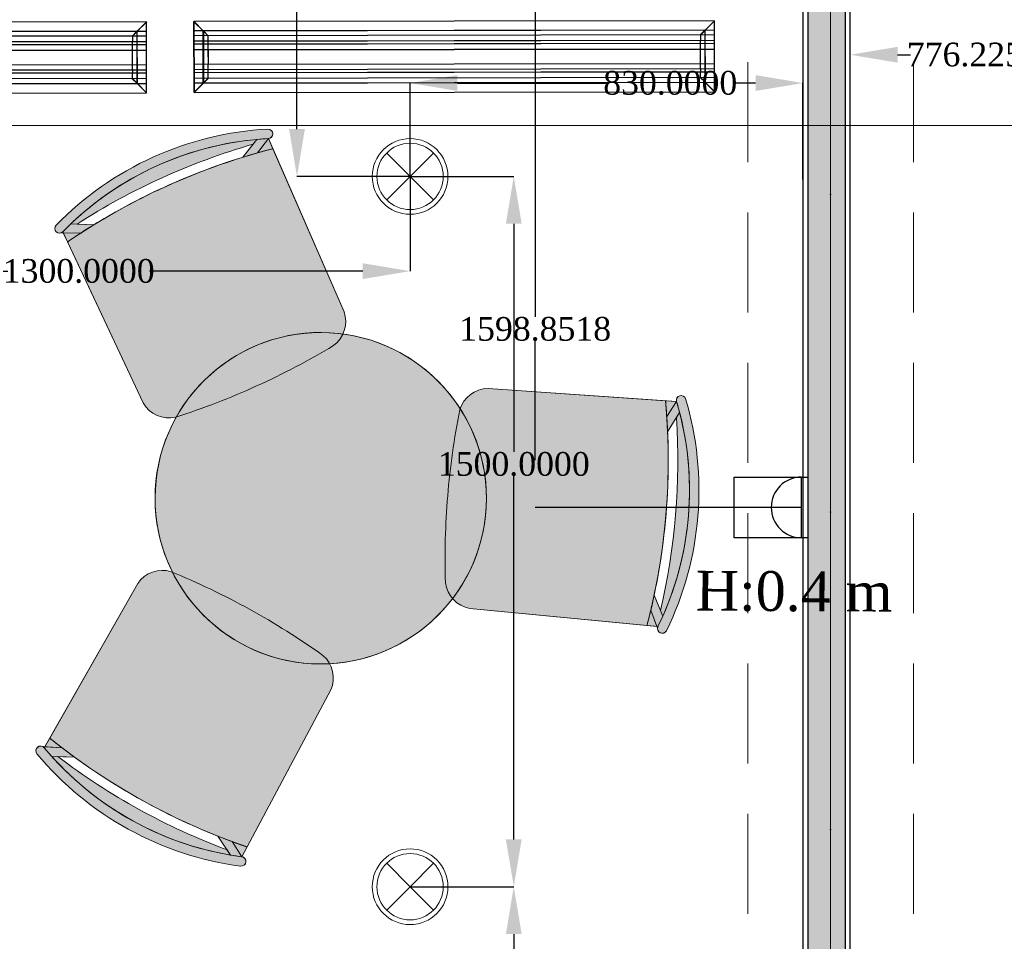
# Model space of a CAD drawing. Header units: millimetres. Extents: x 0 to 88385, y 0 to 41127.
# Tile 98 of 244: x 59518 to 61599, y 18273 to 20219. Entities that reach past the tile are written whole.
import ezdxf
from ezdxf import colors
from ezdxf.entities.mleader import LeaderData, LeaderLine
from ezdxf.enums import TextEntityAlignment as Align
from ezdxf.math import Vec2, Vec3

# ---------------------------------------------------------------- set-up
doc = ezdxf.new("R2010")
doc.units = ezdxf.units.MM
doc.header["$MEASUREMENT"] = 0
doc.linetypes.add('Dot & Dashed', pattern=[670.277762, 317.5, -176.388889, 0, -176.388874])
doc.linetypes.add('Hidden', pattern=[317.5, 211.666667, -105.833333])
for name, color, linetype in [('- განათება', 7, 'Continuous'), ('- მექანიკური ნაწილი', 7, 'Continuous'), ('- საშტეფცელო როზეტები', 7, 'Continuous'), ('Edges', 7, 'Continuous'), ('New_Structural - Bearing', 7, 'Continuous'), ('Structural - Bearing', 7, 'Continuous'), ('Structural - Grid', 7, 'Continuous')]:
    doc.layers.add(name, color=color, linetype=linetype)
for name, color, linetype, lineweight in [('2D Drafting - General_Pen_No__2', 8, 'Continuous', 15), ('New_2D Drafting - General_Pen_No__1', 7, 'Continuous', 13), ('New_Archicad Doors_Pen_No__1', 7, 'Continuous', 13), ('New_Drawing & Figure_Pen_No__1', 7, 'Continuous', 13)]:
    doc.layers.add(name, color=color, linetype=linetype, lineweight=lineweight)
for name, color, linetype, lineweight, true_color in [('New_2D Drafting - General_Pen_No__62', 7, 'Continuous', 20, 0xaaaaaa), ('New_Drawing & Figure_Pen_No__62', 7, 'Continuous', 20, 0xaaaaaa), ('New_Interior - Lamp_Pen_No__77', 7, 'Continuous', 20, 0xffeb28), ('New_Structural - Bearing_Pen_No__5', 7, 'Continuous', 25, 0x40a5ff), ('New_Structural - Bearing_Pen_No__57', 7, 'Continuous', 25, 0xdcd214), ('Structural - Bearing_Pen_No__81', 7, 'Continuous', 20, 0x6a6a6a), ('Structural - Grid_Pen_No__81', 7, 'Continuous', 20, 0x6a6a6a)]:
    doc.layers.add(name, color=color, linetype=linetype, lineweight=lineweight, true_color=true_color)
doc.styles.add('CT', font='ARIALN.TTF', dxfattribs={"height": 200})
doc.styles.add('GENERATED_STYLE_2', font='txt')
doc.styles.get("Standard").update_dxf_attribs({"font": 'sylfaen.ttf'})
doc.dimstyles.get("Standard").update_dxf_attribs({"dimtxt": 0.18, "dimasz": 0.18, "dimexe": 0.18, "dimexo": 0.0625, "dimgap": 0.09, "dimtad": 0, "dimtih": 1, "dimtoh": 1, "dimdec": 4, "dimzin": 0, "dimdsep": 46, "dimtxsty": 'Standard', "dimcen": 0.09, "dimadec": 0, "dimazin": 0, "dimtfac": 1, "dimtdec": 4, "dimtofl": 0, "dimtmove": 0, "dimatfit": 3, "dimfxl": 1, "dimtolj": 1, "dimtzin": 0, "dimarcsym": 0})

# ---------------------------------------------------------------- blocks, each defined once
blk = doc.blocks.new('Door_3')
at = {"layer": 'New_Archicad Doors_Pen_No__1', "color": 7, "linetype": 'Continuous', "lineweight": 13}
for p, q in [((370, 0), (370, 820)), ((370, 820), (410, 820)), ((410, 820), (410, 0)), ((-487, 0), (-487, 19)), ((-487, 19), (-437, 19)), ((-437, 0), (-487, 0)), ((-450, 0), (-487, 0)), ((-450, 0), (-487, 0)), ((-410, 0), (-450, 0)), ((-450, 0), (-450, -115)), ((-450, 0), (-450, -10)), ((-450, 0), (-450, -10)), ((-437, 19), (-437, 0)), ((-410, -115), (-410, 0)), ((410, 0), (370, 0)), ((450, 0), (410, 0)), ((410, 0), (410, -115)), ((437, 19), (487, 19)), ((437, 0), (437, 19)), ((487, 0), (437, 0)), ((450, -115), (450, 0)), ((450, 0), (450, -10)), ((450, 0), (450, -10)), ((450, 0), (487, 0)), ((450, 0), (487, 0)), ((487, 19), (487, 0)), ((-450, -10), (-450, -90)), ((-450, -10), (-450, -90)), ((450, -10), (450, -90)), ((450, -10), (450, -90)), ((-487, -119), (-487, -100)), ((-487, -100), (-437, -100)), ((-450, -100), (-487, -100)), ((-450, -100), (-487, -100)), ((-450, -90), (-450, -100)), ((-450, -90), (-450, -100)), ((-437, -100), (-437, -119)), ((437, -100), (487, -100)), ((437, -119), (437, -100)), ((450, -90), (450, -100)), ((450, -90), (450, -100)), ((450, -100), (487, -100)), ((450, -100), (487, -100)), ((487, -100), (487, -119)), ((-437, -119), (-487, -119)), ((-450, -115), (-410, -115)), ((410, -115), (450, -115)), ((487, -119), (437, -119))]:
    blk.add_line(p, q, dxfattribs=at)
blk.add_arc((410, 0), 820, 90, 180, dxfattribs=at)
blk = doc.blocks.new('Wall_46', base_point=(2382.1, 20888))
at = {"layer": 'New_Archicad Doors_Pen_No__1', "color": 7, "linetype": 'Continuous', "lineweight": 13, "zscale": 1000, "rotation": 180}
blk.add_blockref('Door_3', (-22213.8, 20788), dxfattribs=at)
blk = doc.blocks.new('Wall_56', base_point=(-22967, 20488))
at = {"layer": 'New_Structural - Bearing_Pen_No__57', "linetype": 'Continuous', "lineweight": 25, "true_color": 0xdcd214}
blk.add_hatch(color=52, dxfattribs=at).paths.add_polyline_path([(-22977, 14888), (-22977, 20438), (-23057, 20438), (-23057, 14888)])
at = {"layer": 'New_Structural - Bearing_Pen_No__5', "color": 161, "linetype": 'Continuous', "lineweight": 25, "true_color": 0x40a5ff}
for p, q in [((-23057, 20438), (-23057, 14888)), ((-22977, 14888), (-22977, 20438))]:
    blk.add_line(p, q, dxfattribs=at)
at = {"layer": 'New_Structural - Bearing_Pen_No__5', "color": 161, "linetype": 'Continuous', "lineweight": 25, "true_color": 0x40a5ff, "flags": 128}
for points in [[(-23067, 20438), (-23067, 14888)], [(-22967, 14888), (-22967, 20438)]]:
    blk.add_lwpolyline(points, dxfattribs=at)
blk = doc.blocks.new('Standard grid marker_2')
at = {"layer": 'Structural - Grid_Pen_No__81', "color": 251, "linetype": 'Continuous', "lineweight": 20, "true_color": 0x6a6a6a}
blk.add_line((1000, 0), (27734.9, 0), dxfattribs=at)
at = {"layer": 'Structural - Grid_Pen_No__81', "color": 251, "lineweight": 20, "true_color": 0x6a6a6a, "style": 'GENERATED_STYLE_2'}
for tag, p in [('AC_MarkerText_1_0', (-1.5, -46.7)), ('AC_MarkerText_1_1', (28933.4, -46.7))]:
    blk.add_attdef(tag, text='', height=100, rotation=270, dxfattribs=at).set_placement(p, align=Align.TOP_CENTER)
blk = doc.blocks.new('Beam_5', base_point=(-23008.8, 14663))
at = {"layer": 'Structural - Bearing_Pen_No__81', "color": 251, "linetype": 'Dot & Dashed', "lineweight": 20, "true_color": 0x6a6a6a}
blk.add_line((-23008.8, 14663), (-23008.8, 39096.2), dxfattribs=at)
at = {"layer": 'Structural - Bearing_Pen_No__81', "color": 251, "linetype": 'Hidden', "lineweight": 20, "true_color": 0x6a6a6a}
for p, q in [((-23183.8, 14838), (-23183.8, 20488)), ((-22833.8, 14838), (-22833.8, 20488))]:
    blk.add_line(p, q, dxfattribs=at)
blk = doc.blocks.new('- საშტეფცელო როზეტი IP22')
at = {"layer": '- საშტეფცელო როზეტები', "color": 5}
for p, q in [((8536.7, 3822.7), (8536.7, 3888.1)), ((8472.6, 3758.6), (8600.9, 3758.6))]:
    blk.add_line(p, q, dxfattribs=at)
blk.add_arc((8536.7, 3758.6), 64.1, 0, 180, dxfattribs=at)
blk = doc.blocks.new('1 ჩარჩო')
at = {"layer": '- საშტეფცელო როზეტები', "color": 5}
blk.add_lwpolyline([(7775.1, 3905.1), (7903.3, 3905.1), (7903.3, 3750.1), (7775.1, 3750.1)], close=True, dxfattribs=at)
blk = doc.blocks.new('lineardiffplan')
at = {"layer": 'Edges'}
for p, q in [((392.8, 274.9), (392.8, 274.6)), ((393.1, 274.9), (392.8, 274.9)), ((422.8, 244.9), (392.8, 274.9)), ((392.8, 274.6), (392.9, 274.5)), ((392.9, 125.2), (392.9, 274.5)), ((412.4, 255), (392.9, 274.5)), ((393.1, 274.9), (393.2, 274.8)), ((393.2, 274.8), (412.7, 255.3)), ((1462.8, 244.9), (1492.8, 274.9)), ((1472.9, 255.3), (1492.4, 274.8)), ((1473.2, 254.9), (1492.8, 274.5)), ((1492.4, 274.8), (1492.5, 274.9)), ((1492.8, 274.9), (1492.5, 274.9)), ((1492.8, 274.5), (1492.8, 274.9)), ((1492.8, 274.5), (1492.8, 274.5)), ((1492.8, 125.4), (1492.8, 274.5)), ((1492.8, 255.3), (392.9, 255.3)), ((392.9, 254.9), (1492.8, 254.9)), ((412.4, 144.7), (412.4, 255)), ((412.8, 254.6), (412.4, 255)), ((412.7, 255.3), (413.1, 254.9)), ((412.8, 145.1), (412.8, 254.6)), ((412.8, 254.6), (422.8, 244.6)), ((413.1, 254.9), (423.1, 244.9)), ((1472.5, 254.9), (1462.5, 244.9)), ((1462.9, 244.6), (1472.8, 254.5)), ((1472.9, 255.3), (1472.5, 254.9)), ((1472.8, 254.5), (1473.2, 254.9)), ((1472.8, 254.5), (1472.8, 145.3)), ((1473.2, 144.9), (1473.2, 254.9)), ((392.9, 244.9), (1492.8, 244.9)), ((392.9, 233.2), (1492.8, 233.2)), ((392.9, 233), (1492.8, 233)), ((422.8, 244.6), (422.8, 244.9)), ((422.8, 244.9), (423.1, 244.9)), ((422.8, 244.6), (422.8, 244.6)), ((422.8, 244.6), (422.8, 233.2)), ((422.8, 233), (422.8, 233.2)), ((422.8, 226.8), (422.8, 233)), ((423.1, 244.9), (423.1, 244.9)), ((1462.5, 244.9), (1462.5, 244.9)), ((1462.5, 244.9), (1462.8, 244.9)), ((1462.8, 244.9), (1462.9, 244.6)), ((1462.8, 244.5), (1462.9, 244.6)), ((1462.8, 233.2), (1462.8, 244.5)), ((1462.8, 233), (1462.8, 233.2)), ((1462.8, 226.8), (1462.8, 233)), ((392.9, 226.8), (1492.8, 226.8)), ((392.9, 226.5), (1492.8, 226.5)), ((392.9, 214.9), (1492.8, 214.9)), ((1492.8, 214.8), (392.9, 214.8)), ((422.4, 214.9), (422.3, 214.9)), ((422.8, 214.9), (422.4, 214.9)), ((422.8, 226.5), (422.8, 226.8)), ((422.8, 214.9), (422.8, 226.5)), ((422.8, 184.9), (422.8, 214.9)), ((423.2, 214.9), (422.8, 214.9)), ((423.2, 214.8), (422.8, 214.9)), ((423.2, 214.8), (423.2, 214.9)), ((423.2, 214.8), (423.2, 184.9)), ((1462.8, 214.9), (1462.4, 214.9)), ((1462.4, 214.9), (1462.4, 214.8)), ((1462.8, 214.9), (1462.4, 214.8)), ((1462.4, 184.9), (1462.4, 214.8)), ((1462.8, 226.5), (1462.8, 226.8)), ((1462.8, 214.9), (1462.8, 226.5)), ((1462.8, 214.9), (1462.8, 184.9)), ((1462.8, 214.9), (1463.2, 214.9)), ((1463.2, 214.9), (1463.3, 214.9)), ((1492.8, 184.9), (392.9, 184.9)), ((392.9, 173.2), (1492.8, 173.2)), ((392.9, 173), (1492.8, 173)), ((392.9, 166.8), (1492.8, 166.8)), ((392.9, 166.5), (1492.8, 166.5)), ((422.4, 184.9), (422.3, 184.9)), ((422.8, 184.9), (422.4, 184.9)), ((422.8, 184.9), (423.2, 184.9)), ((422.8, 173.2), (422.8, 184.9)), ((422.8, 173), (422.8, 173.2)), ((422.8, 173), (422.8, 166.8)), ((422.8, 166.5), (422.8, 166.8)), ((422.8, 155.1), (422.8, 166.5)), ((1462.4, 184.9), (1462.8, 184.9)), ((1462.8, 173.2), (1462.8, 184.9)), ((1463.2, 184.9), (1462.8, 184.9)), ((1462.8, 173), (1462.8, 173.2)), ((1462.8, 166.8), (1462.8, 173)), ((1462.8, 166.5), (1462.8, 166.8)), ((1462.8, 155.3), (1462.8, 166.5)), ((1463.2, 184.9), (1463.3, 184.9)), ((392.8, 124.9), (422.8, 154.9)), ((392.9, 154.9), (1492.8, 154.9)), ((412.8, 145.1), (422.8, 155.1)), ((423.1, 154.8), (413.1, 144.9)), ((422.8, 154.9), (422.8, 155.1)), ((422.8, 155.1), (422.8, 155.1)), ((423.1, 154.8), (422.8, 154.9)), ((423.1, 154.8), (423.1, 154.9)), ((1462.5, 154.8), (1462.4, 154.9)), ((1462.8, 154.9), (1462.5, 154.8)), ((1462.5, 154.8), (1472.4, 144.9)), ((1462.9, 155.2), (1462.8, 155.3)), ((1462.9, 155.2), (1462.8, 154.9)), ((1462.8, 154.9), (1492.8, 124.9)), ((1472.8, 145.3), (1462.9, 155.2)), ((392.9, 125.2), (392.8, 125.1)), ((392.8, 125.1), (392.8, 124.9)), ((392.8, 124.9), (393.1, 124.9)), ((1492.8, 144.9), (392.9, 144.9)), ((392.9, 125.2), (412.4, 144.7)), ((392.9, 144.5), (1492.8, 144.5)), ((393.2, 124.9), (393.1, 124.9)), ((412.7, 144.5), (393.2, 124.9)), ((412.8, 145.1), (412.4, 144.7)), ((412.7, 144.5), (413.1, 144.9)), ((1472.4, 144.9), (1472.8, 144.5)), ((1473.2, 144.9), (1472.8, 145.3)), ((1472.8, 144.5), (1492.4, 124.9)), ((1473.2, 144.9), (1492.8, 125.4)), ((1492.4, 124.9), (1492.8, 124.9)), ((1492.4, 124.9), (1492.4, 124.9)), ((1492.8, 125.3), (1492.8, 125.4)), ((1492.8, 124.9), (1492.8, 125.3))]:
    blk.add_line(p, q, dxfattribs=at)
blk.add_lwpolyline([(393.2, 274.8), (1492.8, 274.8), (1492.8, 124.9), (393.2, 124.9)], close=True, dxfattribs=at)
blk = doc.blocks.new('Recessed Spot')
at = {"layer": 'New_Interior - Lamp_Pen_No__77', "color": 2, "linetype": 'Continuous', "lineweight": 20, "true_color": 0xffeb28}
for q in [(-49.5, 49.5), (49.5, 49.5), (-49.5, -49.5), (49.5, -49.5)]:
    blk.add_line((0, 0), q, dxfattribs=at)
at = {"layer": 'New_Interior - Lamp_Pen_No__77', "color": 2, "linetype": 'Continuous', "lineweight": 20, "true_color": 0xffeb28, "flags": 128}
blk.add_lwpolyline([(80, 0, 1), (-80, 0, 1)], format="xyb", close=True, dxfattribs=at)
at = {"layer": 'New_Interior - Lamp_Pen_No__77', "color": 2, "linetype": 'Continuous', "lineweight": 20, "true_color": 0xffeb28}
blk.add_circle((0, 0), 70, dxfattribs=at)
blk = doc.blocks.new('_DotSmall')
at = {"color": 0, "linetype": 'ByBlock', "const_width": 0.5}
blk.add_lwpolyline([(-0.0625, 0, 1), (0.0625, 0, 1)], format="xyb", close=True, dxfattribs=at)
blk = doc.blocks.new('*D554')
at = {"layer": '- საშტეფცელო როზეტები', "color": 0, "lineweight": -2, "transparency": 16777216}
for p, q in [((61006.4, 20788), (60607.3, 20788)), ((60607.5, 20688), (60607.5, 19591.3)), ((60607.5, 19289.1), (60607.5, 19540)), ((61170.3, 19189.1), (60607.3, 19189.1))]:
    blk.add_line(p, q, dxfattribs=at)
at = {"layer": '- საშტეფცელო როზეტები', "color": 0, "transparency": 16777216}
for points in [[(60590.8, 20688), (60624.2, 20688), (60607.5, 20788)], [(60590.8, 19289.1), (60624.2, 19289.1), (60607.5, 19189.1)]]:
    blk.add_solid(points, dxfattribs=at)
at = {"layer": 'Defpoints', "color": 0, "transparency": 16777216}
for p in [(60607.5, 20788), (61006.5, 20788), (61170.3, 19189.1)]:
    blk.add_point(p, dxfattribs=at)
at = {"layer": '- საშტეფცელო როზეტები', "color": 0, "transparency": 16777216, "insert": (60607.5, 19565.6), "char_height": 50, "attachment_point": 5}
blk.add_mtext('\\A1;{\\fSylfaen|b0|i0|c0|p18;1598.8518}', dxfattribs=at)
blk = doc.blocks.new('*D885')
at = {"layer": '- განათება', "color": 0, "lineweight": -2, "transparency": 16777216}
for p, q in [((60343.4, 18388), (60562.5, 18388)), ((60562.3, 18288), (60562.3, 17806.1)), ((60562.3, 16988), (60562.3, 17754.8)), ((60343.4, 16888), (60562.5, 16888))]:
    blk.add_line(p, q, dxfattribs=at)
at = {"layer": '- განათება', "color": 0, "transparency": 16777216}
for points in [[(60545.6, 18288), (60579, 18288), (60562.3, 18388)], [(60545.6, 16988), (60579, 16988), (60562.3, 16888)]]:
    blk.add_solid(points, dxfattribs=at)
at = {"layer": 'Defpoints', "color": 0, "transparency": 16777216}
for p in [(60343.3, 18388), (60343.3, 16888), (60562.3, 16888)]:
    blk.add_point(p, dxfattribs=at)
at = {"layer": '- განათება', "color": 0, "transparency": 16777216, "insert": (60562.3, 17780.4), "char_height": 50, "attachment_point": 5}
blk.add_mtext('\\A1;{\\fSylfaen|b0|i0|c0|p18;1500.0000}', dxfattribs=at)
blk = doc.blocks.new('*D886')
at = {"layer": '- განათება', "color": 0, "lineweight": -2, "transparency": 16777216}
for p, q in [((60343.4, 19888), (60562.5, 19888)), ((60562.3, 19788), (60562.3, 19306.1)), ((60562.3, 18488), (60562.3, 19254.8)), ((60343.4, 18388), (60562.5, 18388))]:
    blk.add_line(p, q, dxfattribs=at)
at = {"layer": '- განათება', "color": 0, "transparency": 16777216}
for points in [[(60545.6, 19788), (60579, 19788), (60562.3, 19888)], [(60545.6, 18488), (60579, 18488), (60562.3, 18388)]]:
    blk.add_solid(points, dxfattribs=at)
at = {"layer": 'Defpoints', "color": 0, "transparency": 16777216}
for p in [(60343.3, 19888), (60343.3, 18388), (60562.3, 18388)]:
    blk.add_point(p, dxfattribs=at)
at = {"layer": '- განათება', "color": 0, "transparency": 16777216, "insert": (60562.3, 19280.4), "char_height": 50, "attachment_point": 5}
blk.add_mtext('\\A1;{\\fSylfaen|b0|i0|c0|p18;1500.0000}', dxfattribs=at)
blk = doc.blocks.new('*D889')
at = {"layer": '- განათება', "color": 0, "lineweight": -2, "transparency": 16777216}
for p, q in [((59043.3, 19887.9), (59043.3, 19687.8)), ((60343.3, 19887.9), (60343.3, 19687.8)), ((59143.3, 19688), (59493.4, 19688)), ((60243.3, 19688), (59792.7, 19688))]:
    blk.add_line(p, q, dxfattribs=at)
at = {"layer": '- განათება', "color": 0, "transparency": 16777216}
for points in [[(59143.3, 19704.7), (59143.3, 19671.3), (59043.3, 19688)], [(60243.3, 19704.7), (60243.3, 19671.3), (60343.3, 19688)]]:
    blk.add_solid(points, dxfattribs=at)
at = {"layer": 'Defpoints', "color": 0, "transparency": 16777216}
for p in [(59043.3, 19888), (60343.3, 19888), (59043.3, 19688)]:
    blk.add_point(p, dxfattribs=at)
at = {"layer": '- განათება', "color": 0, "transparency": 16777216, "insert": (59643.1, 19688), "char_height": 50, "attachment_point": 5}
blk.add_mtext('\\A1;{\\fSylfaen|b0|i0|c0|p18;1300.0000}', dxfattribs=at)
blk = doc.blocks.new('*D890')
at = {"layer": '- განათება', "color": 0, "lineweight": -2, "transparency": 16777216}
for p, q in [((60343.3, 19888), (60343.3, 20085.4)), ((60443.3, 20085.2), (60759.1, 20085.2)), ((61073.3, 20085.2), (61026.8, 20085.2)), ((61173.3, 19881.8), (61173.3, 20085.4))]:
    blk.add_line(p, q, dxfattribs=at)
at = {"layer": '- განათება', "color": 0, "transparency": 16777216}
for points in [[(60443.3, 20101.9), (60443.3, 20068.6), (60343.3, 20085.2)], [(61073.3, 20101.9), (61073.3, 20068.6), (61173.3, 20085.2)]]:
    blk.add_solid(points, dxfattribs=at)
at = {"layer": 'Defpoints', "color": 0, "transparency": 16777216}
for p in [(60343.3, 20085.2), (60343.3, 19888), (61173.3, 19881.7)]:
    blk.add_point(p, dxfattribs=at)
at = {"layer": '- განათება', "color": 0, "transparency": 16777216, "insert": (60892.9, 20085.2), "char_height": 50, "attachment_point": 5}
blk.add_mtext('\\A1;{\\fSylfaen|b0|i0|c0|p18;830.0000}', dxfattribs=at)
blk = doc.blocks.new('*D891')
at = {"layer": '- განათება', "color": 0, "lineweight": -2, "transparency": 16777216}
for p, q in [((60233.5, 20788), (60104.1, 20788)), ((60104.3, 20688), (60104.3, 20550.1)), ((60104.3, 19988), (60104.3, 20498.7)), ((60343.2, 19888), (60104.1, 19888))]:
    blk.add_line(p, q, dxfattribs=at)
at = {"layer": '- განათება', "color": 0, "transparency": 16777216}
for points in [[(60087.6, 20688), (60121, 20688), (60104.3, 20788)], [(60087.6, 19988), (60121, 19988), (60104.3, 19888)]]:
    blk.add_solid(points, dxfattribs=at)
at = {"layer": 'Defpoints', "color": 0, "transparency": 16777216}
for p in [(60233.6, 20788), (60104.3, 19888), (60343.3, 19888)]:
    blk.add_point(p, dxfattribs=at)
at = {"layer": '- განათება', "color": 0, "transparency": 16777216, "insert": (60104.3, 20524.4), "char_height": 50, "attachment_point": 5}
blk.add_mtext('\\A1;{\\fSylfaen|b0|i0|c0|p18;900.0000}', dxfattribs=at)
blk = doc.blocks.new('*D906')
at = {"layer": '- განათება', "color": 0, "lineweight": -2, "transparency": 16777216}
for p, q in [((61273.3, 19859.8), (61273.3, 20145.2)), ((61373.3, 20145), (61400.3, 20145)), ((61949.5, 20145), (61668.3, 20145)), ((62049.5, 19888), (62049.5, 20145.2))]:
    blk.add_line(p, q, dxfattribs=at)
at = {"layer": '- განათება', "color": 0, "transparency": 16777216}
for points in [[(61373.3, 20161.7), (61373.3, 20128.3), (61273.3, 20145)], [(61949.5, 20161.7), (61949.5, 20128.3), (62049.5, 20145)]]:
    blk.add_solid(points, dxfattribs=at)
at = {"layer": 'Defpoints', "color": 0, "transparency": 16777216}
for p in [(62049.5, 20145), (62049.5, 19888), (61273.3, 19859.7)]:
    blk.add_point(p, dxfattribs=at)
at = {"layer": '- განათება', "color": 0, "transparency": 16777216, "insert": (61534.3, 20145), "char_height": 50, "attachment_point": 5}
blk.add_mtext('\\A1;{\\fSylfaen|b0|i0|c0|p18;776.2256}', dxfattribs=at)

msp = doc.modelspace()

# ---------------------------------------------------------------- hatches: boundary and pattern name
at = {"layer": 'New_Drawing & Figure_Pen_No__62', "linetype": 'Continuous', "lineweight": 20, "true_color": 0xaaaaaa}
for points in [[(60043.88476, 19967.94473, 0.985078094), (60042.81628, 19987.91617, 0.1883998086), (59595.26011, 19784.95812, 0.9850780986), (59609.57989, 19770.99589, -0.1884020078)], [(60011.50824, 19955.90033), (60019.70961, 19966.20591, 0.1693138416), (59626.81606, 19788.0363), (59609.57989, 19770.99589), (59610.55271, 19768.92492), (59647.45459, 19768.43835, -0.0058933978), (59674.88818, 19785.7694), (59639.97215, 19787.41591, -0.073421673)], [(60043.88476, 19967.94473, 0.009248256), (60019.70961, 19966.20591), (59989.74195, 19928.54948, -0.0058933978), (60020.85445, 19937.76795)], [(60043.88476, 19967.94473), (60020.85445, 19937.76795, -0.0060954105), (60053.25267, 19946.52815)], [(60053.25267, 19946.52815, 0.0750812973), (59674.88818, 19785.7694), (59647.45459, 19768.43835, 0.0060954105), (59619.5186, 19749.83815), (59779.33393, 19409.62014, 0.3269331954), (59847.90564, 19379.46289, 0.0286525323), (60018.98764, 19445.51544, 0.0286525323), (60181.39619, 19530.69439, 0.3269331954), (60203.88943, 19602.14784)], [(59610.55271, 19768.92492), (59619.5186, 19749.83815, -0.0060954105), (59647.45459, 19768.43835)], [(60117.20584, 18860.46406, 1), (60191.78109, 19556.48018, 1)], [(60882.88784, 19414.28411), (60507.8986, 19440.2129, 0.3269331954), (60448.18579, 19394.98104, 0.0286525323), (60422.64373, 19213.37819, 0.0286525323), (60418.03148, 19030.04593, 0.3269331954), (60469.51017, 18975.6264), (60843.66948, 18939.65361, 0.0060954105), (60851.78109, 18972.22028), (60858.86673, 19003.88669, 0.0750812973)], [(60925.37367, 19418.38786, 0.9850780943), (60906.20795, 19412.67164, -0.1884020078), (60866.93798, 18937.4165, 0.9850780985), (60884.90551, 18928.63198, 0.1883998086)], [(60906.20795, 19412.67164), (60882.88784, 19414.28411, -0.0060954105), (60885.54402, 19380.82771)], [(60906.20795, 19412.67164), (60885.54402, 19380.82771, -0.0058933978), (60887.3359, 19348.42776), (60912.70792, 19389.32186, 0.009248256)], [(60877.18238, 18959.3827, 0.1693138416), (60912.70792, 19389.32186), (60905.76426, 19378.13021, -0.073421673), (60872.16986, 18971.56228), (60858.86673, 19003.88669, -0.0058933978), (60851.78109, 18972.22028), (60864.66041, 18937.63548), (60866.93798, 18937.4165)], [(60159.16862, 18876.48166, 0.0286525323), (60003.90758, 18974.08289, 0.0286525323), (59838.50601, 19053.29343, 0.3269331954), (59767.78872, 19028.58299), (59581.89399, 18701.88377, 0.0060954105), (59608.29219, 18681.15887), (59634.28865, 18661.73847, 0.0750812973), (59998.94419, 18471.92436), (60176.01341, 18803.48992, 0.3269331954)], [(60864.66041, 18937.63548), (60851.78109, 18972.22028, -0.0060954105), (60843.66948, 18939.65361)], [(59571.46501, 18683.55543), (59608.29219, 18681.15887, -0.0060954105), (59581.89399, 18701.88377)], [(59985.3077, 18431.47769, 0.9850780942), (59987.93248, 18451.3047, -0.1884020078), (59570.33343, 18681.56675, 0.9850780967), (59554.96708, 18668.76538, 0.1883998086)], [(59963.96693, 18454.92604), (59956.59536, 18465.84059, -0.073421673), (59599.35066, 18662.82356), (59634.28865, 18661.73847, -0.0058933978), (59608.29219, 18681.15887), (59571.46501, 18683.55543), (59570.33343, 18681.56675), (59586.1863, 18663.23241, 0.1693138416)], [(59987.93248, 18451.3047), (59967.32898, 18483.18777, -0.0058933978), (59937.03135, 18494.80764), (59963.96693, 18454.92604, 0.009248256)], [(59987.93248, 18451.3047), (59998.94419, 18471.92436, -0.0060954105), (59967.32898, 18483.18777)]]:
    msp.add_hatch(color=253, dxfattribs=at).paths.add_polyline_path(points)

# ---------------------------------------------------------------- linework, layer by layer
at = {"layer": '2D Drafting - General_Pen_No__2', "color": 116, "true_color": 0x136734}
msp.add_lwpolyline([(50571.52795, 19995.50001), (88003.5, 19995.50001)], dxfattribs=at)
at = {"layer": 'New_2D Drafting - General_Pen_No__1', "color": 7, "linetype": 'Continuous', "lineweight": 13, "flags": 128}
for points in [[(59639.97215, 19787.41591, -0.073421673), (60011.50824, 19955.90033)], [(60043.88476, 19967.94473), (60203.88943, 19602.14784, -0.3269331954), (60181.39619, 19530.69439, -0.0286525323), (60018.98764, 19445.51544)], [(59619.5186, 19749.83815, -0.087148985), (60053.25267, 19946.52815)], [(59609.57989, 19770.99589), (59779.33393, 19409.62014, 0.3269331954), (59847.90564, 19379.46289, 0.0286525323), (60018.98764, 19445.51544)], [(60906.20795, 19412.67164), (60507.8986, 19440.2129, 0.3269331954), (60448.18579, 19394.98104, 0.0286525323), (60422.64373, 19213.37819)], [(60843.66948, 18939.65361, 0.087148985), (60882.88784, 19414.28411)], [(60872.16986, 18971.56228, 0.073421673), (60905.76426, 19378.13021)], [(60866.93798, 18937.4165), (60469.51017, 18975.6264, -0.3269331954), (60418.03148, 19030.04593, -0.0286525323), (60422.64373, 19213.37819)], [(59570.33343, 18681.56675), (59767.78872, 19028.58299, -0.3269331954), (59838.50601, 19053.29343, -0.0286525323), (60003.90758, 18974.08289)], [(59987.93248, 18451.3047), (60176.01341, 18803.48992, 0.3269331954), (60159.16862, 18876.48166, 0.0286525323), (60003.90758, 18974.08289)], [(59581.89399, 18701.88377, 0.087148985), (59998.94419, 18471.92436)], [(59599.35066, 18662.82356, 0.073421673), (59956.59536, 18465.84059)]]:
    msp.add_lwpolyline(points, format="xyb", dxfattribs=at)
for points in [[(59989.74195, 19928.54948), (60019.70961, 19966.20591)], [(60020.85445, 19937.76795), (60043.88476, 19967.94473)], [(59674.88818, 19785.7694), (59626.81606, 19788.0363)], [(59595.70568, 19770.76892), (59595.59646, 19770.87227)], [(59647.45459, 19768.43835), (59606.65542, 19768.97631)], [(60885.54402, 19380.82771), (60906.20795, 19412.67164)], [(60887.3359, 19348.42776), (60912.70792, 19389.32186)], [(60858.86673, 19003.88669), (60877.18238, 18959.3827)], [(60851.78109, 18972.22028), (60866.02062, 18933.98289)], [(60871.3943, 18924.27548), (60871.52838, 18924.20743)], [(59556.51931, 18682.87646), (59556.40236, 18682.78195)], [(59608.29219, 18681.15887), (59567.5756, 18683.80853)], [(59634.28865, 18661.73847), (59586.1863, 18663.23241)], [(59937.03135, 18494.80764), (59963.96693, 18454.92604)], [(59967.32898, 18483.18777), (59987.93248, 18451.3047)]]:
    msp.add_lwpolyline(points, dxfattribs=at)
at = {"layer": 'New_2D Drafting - General_Pen_No__1', "color": 7, "linetype": 'Continuous', "lineweight": 13}
msp.add_circle((60154.49347, 19208.47212), 349.99997, dxfattribs=at)
for centre, radius, start, end in [((60078.79716, 19313.62554), 675.24994, 93.0544683, 135.73227412), ((60043.20038, 19977.92242), 10.00113, 272.21078158, 92.20106878), ((60078.79716, 19313.62554), 655.24994, 93.05422495, 135.73251747), ((59602.52496, 19778.08465), 10.00113, 136.58567364, 316.57596082), ((60278.31803, 19225.30371), 655.24994, 333.93727747, 16.61556999), ((60278.31803, 19225.30371), 675.24994, 333.93752082, 16.61532664), ((60915.83378, 19415.38567), 10.00113, 17.46872616, 197.45901336), ((60875.98778, 18933.15931), 10.00113, 153.09383411, 333.0841213), ((59562.74649, 18675.05055), 10.00113, 38.94528589, 218.93557307), ((60073.83366, 19100.89956), 655.24994, 219.78872924, 262.46702176), ((60073.83366, 19100.89956), 675.24994, 219.78897259, 262.46677842), ((59986.47104, 18441.41093), 10.00113, 263.32017793, 83.31046514)]:
    msp.add_arc(centre, radius, start, end, dxfattribs=at)
at = {"layer": 'New_2D Drafting - General_Pen_No__62', "color": 253, "linetype": 'Continuous', "lineweight": 20, "true_color": 0xaaaaaa}
for p, q in [((59595.70568, 19770.76892), (59595.59646, 19770.87227)), ((60871.3943, 18924.27548), (60871.52838, 18924.20743)), ((59556.51931, 18682.87646), (59556.40236, 18682.78195))]:
    msp.add_line(p, q, dxfattribs=at)
at = {"layer": 'New_Drawing & Figure_Pen_No__1', "color": 7, "linetype": 'Continuous', "lineweight": 13, "flags": 128}
for points in [[(60043.88476, 19967.94473, 0.985078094), (60042.81628, 19987.91617, 0.1883998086), (59595.26011, 19784.95812, 0.9850780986), (59609.57989, 19770.99589, -0.1884020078)], [(60011.50824, 19955.90033), (60019.70961, 19966.20591, 0.1693138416), (59626.81606, 19788.0363), (59609.57989, 19770.99589), (59610.55271, 19768.92492), (59647.45459, 19768.43835, -0.0058933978), (59674.88818, 19785.7694), (59639.97215, 19787.41591, -0.073421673)], [(60043.88476, 19967.94473, 0.009248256), (60019.70961, 19966.20591), (59989.74195, 19928.54948, -0.0058933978), (60020.85445, 19937.76795)], [(60043.88476, 19967.94473), (60020.85445, 19937.76795, -0.0060954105), (60053.25267, 19946.52815)], [(60053.25267, 19946.52815, 0.0750812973), (59674.88818, 19785.7694), (59647.45459, 19768.43835, 0.0060954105), (59619.5186, 19749.83815), (59779.33393, 19409.62014, 0.3269331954), (59847.90564, 19379.46289, 0.0286525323), (60018.98764, 19445.51544, 0.0286525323), (60181.39619, 19530.69439, 0.3269331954), (60203.88943, 19602.14784)], [(59610.55271, 19768.92492), (59619.5186, 19749.83815, -0.0060954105), (59647.45459, 19768.43835)], [(60117.20584, 18860.46406, 1), (60191.78109, 19556.48018, 1)], [(60882.88784, 19414.28411), (60507.8986, 19440.2129, 0.3269331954), (60448.18579, 19394.98104, 0.0286525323), (60422.64373, 19213.37819, 0.0286525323), (60418.03148, 19030.04593, 0.3269331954), (60469.51017, 18975.6264), (60843.66948, 18939.65361, 0.0060954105), (60851.78109, 18972.22028), (60858.86673, 19003.88669, 0.0750812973)], [(60925.37367, 19418.38786, 0.9850780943), (60906.20795, 19412.67164, -0.1884020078), (60866.93798, 18937.4165, 0.9850780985), (60884.90551, 18928.63198, 0.1883998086)], [(60906.20795, 19412.67164), (60882.88784, 19414.28411, -0.0060954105), (60885.54402, 19380.82771)], [(60906.20795, 19412.67164), (60885.54402, 19380.82771, -0.0058933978), (60887.3359, 19348.42776), (60912.70792, 19389.32186, 0.009248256)], [(60877.18238, 18959.3827, 0.1693138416), (60912.70792, 19389.32186), (60905.76426, 19378.13021, -0.073421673), (60872.16986, 18971.56228), (60858.86673, 19003.88669, -0.0058933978), (60851.78109, 18972.22028), (60864.66041, 18937.63548), (60866.93798, 18937.4165)], [(60159.16862, 18876.48166, 0.0286525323), (60003.90758, 18974.08289, 0.0286525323), (59838.50601, 19053.29343, 0.3269331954), (59767.78872, 19028.58299), (59581.89399, 18701.88377, 0.0060954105), (59608.29219, 18681.15887), (59634.28865, 18661.73847, 0.0750812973), (59998.94419, 18471.92436), (60176.01341, 18803.48992, 0.3269331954)], [(60864.66041, 18937.63548), (60851.78109, 18972.22028, -0.0060954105), (60843.66948, 18939.65361)], [(59571.46501, 18683.55543), (59608.29219, 18681.15887, -0.0060954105), (59581.89399, 18701.88377)], [(59985.3077, 18431.47769, 0.9850780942), (59987.93248, 18451.3047, -0.1884020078), (59570.33343, 18681.56675, 0.9850780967), (59554.96708, 18668.76538, 0.1883998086)], [(59963.96693, 18454.92604), (59956.59536, 18465.84059, -0.073421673), (59599.35066, 18662.82356), (59634.28865, 18661.73847, -0.0058933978), (59608.29219, 18681.15887), (59571.46501, 18683.55543), (59570.33343, 18681.56675), (59586.1863, 18663.23241, 0.1693138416)], [(59987.93248, 18451.3047), (59967.32898, 18483.18777, -0.0058933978), (59937.03135, 18494.80764), (59963.96693, 18454.92604, 0.009248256)], [(59987.93248, 18451.3047), (59998.94419, 18471.92436, -0.0060954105), (59967.32898, 18483.18777)]]:
    msp.add_lwpolyline(points, format="xyb", close=True, dxfattribs=at)

# ---------------------------------------------------------------- block references
at = {"layer": '- განათება', "color": 2, "linetype": 'Continuous', "lineweight": 20, "true_color": 0xffeb28, "zscale": 1000}
for p in [(60343.29471, 19887.98097), (60343.29471, 18387.98097)]:
    msp.add_blockref('Recessed Spot', p, dxfattribs=at)
at = {"layer": '- მექანიკური ნაწილი', "xscale": -1, "rotation": 0.08827330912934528}
for p in [(60179.64316, 19940.20169), (61379.71274, 19942.55542)]:
    msp.add_blockref('lineardiffplan', p, dxfattribs=at)
at = {"layer": '- საშტეფცელო როზეტები', "rotation": 90}
for name, p in [('1 ჩარჩო', (64933.35719, 11349.92147)), ('- საშტეფცელო როზეტი IP22', (64928.88054, 10652.38754))]:
    msp.add_blockref(name, p, dxfattribs=at)
at = {"layer": 'New_Structural - Bearing', "color": 7, "lineweight": 35}
for name, p in [('Wall_46', (86622.37834, 20887.98097)), ('Wall_56', (61273.29471, 20487.98097))]:
    msp.add_blockref(name, p, dxfattribs=at)
at = {"layer": 'Structural - Bearing', "color": 251, "lineweight": 20, "true_color": 0x6a6a6a}
msp.add_blockref('Beam_5', (61231.5059, 14662.98097), dxfattribs=at)
at = {"layer": 'Structural - Grid', "color": 8, "linetype": 'Continuous', "lineweight": 15, "zscale": 1000, "rotation": 90}
msp.add_blockref('Standard grid marker_2', (61231.5059, 11703.05519), dxfattribs=at)

# ---------------------------------------------------------------- texts
at = {"layer": '- საშტეფცელო როზეტები', "color": 5, "insert": (61362.61989, 19052.9757), "char_height": 83.964469, "attachment_point": 3, "rotation": 359.68932566}
msp.add_mtext_dynamic_manual_height_columns('H:0.4 m', width=710.9466492, gutter_width=1.70068, heights=[0], dxfattribs=at)

# ---------------------------------------------------------------- dimensions: what is measured, and where the dimension line sits
at = {"layer": '- განათება', "color": 1}
for base, p1, p2, angle, picture, middle in [((60104.28881, 19887.98097), (60233.55974, 20787.98097), (60343.29471, 19887.98097), 270, '*D891', (60104.28881, 20524.37967)), ((60343.29471, 20085.2392), (61173.29471, 19881.7392), (60343.29471, 19887.98097), 180, '*D890', (60892.92469, 20085.2392)), ((59043.29471, 19688), (60343.29471, 19887.98097), (59043.29471, 19887.98097), 180, '*D889', (59643.05974, 19688)), ((60562.28881, 18387.98097), (60343.29471, 19887.98097), (60343.29471, 18387.98097), 270, '*D886', (60562.28881, 19280.41604)), ((60562.28881, 16887.98097), (60343.29471, 18387.98097), (60343.29471, 16887.98097), 270, '*D885', (60562.28881, 17780.41604))]:
    dim = msp.add_linear_dim(base=base, p1=p1, p2=p2, angle=angle, text='{\\fSylfaen|b0|i0|c0|p18;<>}', dimstyle='Standard', override={"dimtxt": 50, "dimasz": 100}, dxfattribs=at)
    dim.commit()
    dim.dimension.update_dxf_attribs({"geometry": picture, "text_midpoint": middle, "dimtype": 160})
dim = msp.add_linear_dim(base=(62049.52029, 20145), p1=(61273.29471, 19859.7392), p2=(62049.52029, 19887.98097), text='{\\fSylfaen|b0|i0|c0|p18;<>}', dimstyle='Standard', override={"dimtxt": 50, "dimasz": 100}, dxfattribs=at)
dim.commit()
dim.dimension.update_dxf_attribs({"geometry": '*D906', "text_midpoint": (61534.29123, 20145), "dimtype": 160})
at = {"layer": '- საშტეფცელო როზეტები', "color": 1}
dim = msp.add_linear_dim(base=(60607.5, 20787.98097), p1=(61170.32356, 19189.12914), p2=(61006.5059, 20787.98097), angle=90, text='{\\fSylfaen|b0|i0|c0|p18;<>}', dimstyle='Standard', override={"dimtxt": 50, "dimasz": 100}, dxfattribs=at)
dim.commit()
dim.dimension.update_dxf_attribs({"geometry": '*D554', "text_midpoint": (60607.5, 19565.62914), "dimtype": 160})

# ---------------------------------------------------------------- leaders
at = {"layer": '- მექანიკური ნაწილი', "color": 7}
ml = msp.add_multileader_mtext('Standard', dxfattribs=at)
ml.set_content('{\\fSylfaen|b1|i0|c0|p18;\\C1;DB-HVAC\\C7;  \\fSylfaen|b0|i0|c0|p18;\\C1;QF-23          \\C7;N2XH-3X2.5}', color=7, style='CT')
ml.set_leader_properties()
ml.set_arrow_properties(name='DOTSMALL')
ml.build(insert=Vec2(0, 0))
ml.multileader.update_dxf_attribs({"has_dogleg": 0, "text_left_attachment_type": 6, "text_right_attachment_type": 6, "dogleg_length": 9, "arrow_head_size": 172.53719})
ctx = ml.context
ctx.base_point, ctx.char_height, ctx.arrow_head_size, ctx.landing_gap_size, ctx.plane_origin = Vec3(55112.45825, 19371.9237), 171.3007828, 172.53719, 57.5124, Vec3(44185.80887, 8886.39979)
ctx.left_attachment, ctx.right_attachment, ctx.text_align_type = 6, 6, 1
notes = []
notes.append((ctx, [(0, (1, 1, 0), (57123.05882, 19371.9237), (-1, 0), 9, [(2, [(60467.5, 17082.5)], 0, [])])]))
ctx.mtext.insert, ctx.mtext.width, ctx.mtext.defined_height, ctx.mtext.alignment, ctx.mtext.flow_direction = Vec3(56113.25853, 19577.48464), 2531.4263669, 243.98464, 2, 5
for ctx, leaders in notes:
    for number, flags, end, landing, length, lines in leaders:
        leader = LeaderData()
        leader.index, (leader.has_last_leader_line, leader.has_dogleg_vector, leader.attachment_direction) = number, flags
        leader.last_leader_point, leader.dogleg_vector, leader.dogleg_length = Vec3(end), Vec3(landing), length
        for number, points, colour, breaks in lines:
            line = LeaderLine()
            line.index, line.vertices, line.color, line.breaks = number, Vec3.list(points), colors.encode_raw_color(colour), breaks
            leader.lines.append(line)
        ctx.leaders.append(leader)

doc.saveas('drawing.dxf')
